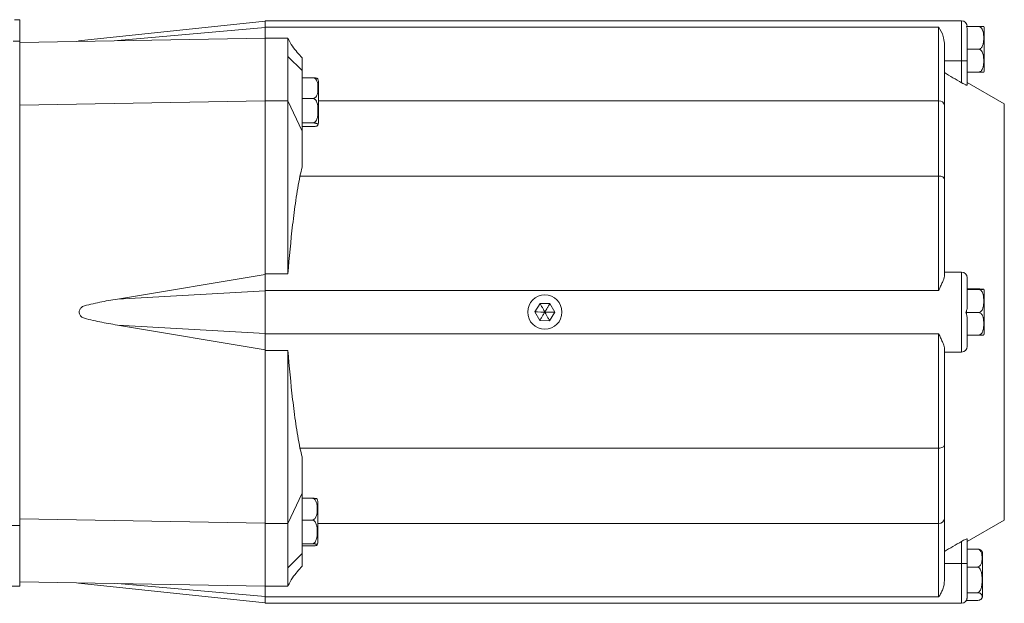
# Model space of a CAD drawing. Header units: millimetres. Extents: x 165 to 832, y 42 to 879.
# Tile 16 of 24: x 356 to 529, y 672 to 774. Entities that reach past the tile are written whole.
import ezdxf

# ---------------------------------------------------------------- set-up
doc = ezdxf.new("R2010")
doc.units = ezdxf.units.MM

msp = doc.modelspace()

# ---------------------------------------------------------------- linework, layer by layer
at = {"color": 7, "linetype": 'Continuous', "lineweight": 15}
for p, q in [((356.13, 774.43), (355.22, 774.43)), ((356.13, 774.43), (356.13, 770.69)), ((399.13, 774.16), (366.42, 770.72)), ((373.24, 770.77), (399.13, 773.06)), ((521.13, 774.23), (399.13, 774.23)), ((399.13, 773.12), (399.13, 774.23)), ((517.13, 773.12), (399.13, 773.12)), ((399.13, 771.23), (399.13, 773.12)), ((517.13, 760.23), (517.13, 773.12)), ((522.03, 773.25), (524.11, 773.25)), ((525.11, 765.62), (525.11, 772.85)), ((356.13, 770.47), (399.13, 771.22)), ((403.13, 771.23), (399.13, 771.23)), ((399.13, 760.23), (399.13, 771.23)), ((403.13, 771.23), (403.13, 768.01)), ((522.13, 772.62), (522.13, 767.23)), ((518.13, 770.33), (518.13, 759.39)), ((356.13, 685.85), (356.13, 768.33)), ((403.13, 768.01), (403.13, 760.23)), ((403.13, 768.01), (405.63, 765.54)), ((405.63, 767.73), (405.63, 765.54)), ((522.13, 769.27), (524.11, 769.27)), ((521.13, 767.23), (518.13, 767.23)), ((521.13, 767.23), (522.13, 767.23)), ((521.13, 763.4), (521.13, 767.23)), ((522.13, 767.23), (522.13, 762.98)), ((405.63, 765.54), (405.63, 754.93)), ((405.63, 764.28), (407.47, 764.28)), ((522.13, 765.25), (524.11, 765.25)), ((522.13, 765.22), (524.11, 765.22)), ((408.47, 756.39), (408.47, 763.62)), ((528.63, 759.68), (522.13, 763.43)), ((399.13, 760.22), (356.13, 759.47)), ((403.13, 760.23), (399.13, 760.23)), ((399.13, 729.95), (399.13, 760.23)), ((403.13, 760.23), (403.13, 729.95)), ((403.13, 760.23), (405.63, 754.93)), ((405.63, 760.63), (407.47, 760.63)), ((517.13, 747.05), (517.13, 760.23)), ((518.13, 759.39), (518.13, 746.51)), ((405.63, 756.35), (407.47, 756.35)), ((405.63, 755.73), (407.47, 755.73)), ((405.63, 754.93), (405.63, 748.59)), ((517.13, 747.05), (405.24, 747.05)), ((517.13, 727.02), (517.13, 747.05)), ((518.13, 746.51), (518.13, 729.51)), ((373.24, 725.51), (399.13, 729.84)), ((403.13, 729.95), (399.13, 729.95)), ((399.13, 727.02), (399.13, 729.95)), ((521.13, 730.23), (518.13, 730.23)), ((521.13, 716.23), (521.13, 730.23)), ((522.13, 729.23), (522.13, 724.52)), ((373.24, 725.51), (399.13, 726.98)), ((517.13, 727.02), (399.13, 727.02)), ((399.13, 719.45), (399.13, 727.02)), ((522.13, 727.28), (524.1, 727.28)), ((522.13, 727.19), (524.1, 727.19)), ((525.1, 719.62), (525.1, 726.85)), ((447.29, 724.75), (446.4, 723.26)), ((447.29, 724.75), (449.02, 724.72)), ((449.02, 724.72), (449.87, 723.21)), ((447.24, 721.75), (446.4, 723.26)), ((448.97, 721.72), (449.87, 723.21)), ((521.92, 723.15), (524.1, 723.15)), ((447.24, 721.75), (448.97, 721.72)), ((522.13, 721.86), (522.13, 717.23)), ((373.24, 720.96), (399.13, 719.49)), ((399.13, 716.63), (373.24, 720.96)), ((517.13, 719.45), (399.13, 719.45)), ((399.13, 716.52), (399.13, 719.45)), ((517.13, 699.42), (517.13, 719.45)), ((522.13, 719.19), (524.1, 719.19)), ((399.13, 716.52), (403.13, 716.52)), ((399.13, 686.23), (399.13, 716.52)), ((403.13, 716.52), (403.13, 686.23)), ((518.13, 716.96), (518.13, 699.96)), ((521.13, 716.23), (518.13, 716.23)), ((517.13, 699.42), (405.24, 699.42)), ((517.13, 686.23), (517.13, 699.42)), ((518.13, 699.96), (518.13, 687.08)), ((405.63, 697.88), (405.63, 691.54)), ((405.63, 691.54), (403.13, 686.23)), ((405.63, 691.54), (405.63, 680.93)), ((405.63, 690.63), (407.34, 690.63)), ((408.34, 682.85), (408.34, 690.08)), ((356.13, 687), (399.13, 686.25)), ((405.63, 686.82), (407.34, 686.82)), ((518.13, 687.08), (518.13, 676.14)), ((522.13, 683.04), (528.63, 686.79)), ((346.39, 685.85), (356.13, 685.85)), ((356.13, 675.23), (356.13, 685.85)), ((403.13, 686.23), (399.13, 686.23)), ((399.13, 675.23), (399.13, 686.23)), ((403.13, 686.23), (403.13, 678.46)), ((517.13, 673.35), (517.13, 686.23)), ((522.13, 683.49), (522.13, 679.23)), ((405.63, 682.65), (407.34, 682.65)), ((405.63, 682.3), (407.34, 682.3)), ((521.13, 679.23), (521.13, 683.07)), ((522.13, 681.73), (523.83, 681.73)), ((403.13, 678.46), (405.63, 680.93)), ((405.63, 680.93), (405.63, 678.73)), ((524.83, 673.62), (524.83, 680.85)), ((403.13, 678.46), (403.13, 675.23)), ((521.13, 679.23), (518.13, 679.23)), ((521.13, 679.23), (522.13, 679.23)), ((522.13, 679.23), (522.13, 674.31)), ((522.13, 678.58), (523.83, 678.58)), ((356.13, 675.23), (345.95, 675.23)), ((399.13, 675.25), (356.13, 676)), ((366.42, 675.75), (399.13, 672.31)), ((373.24, 675.7), (399.13, 673.41)), ((403.13, 675.23), (399.13, 675.23)), ((399.13, 673.35), (399.13, 675.23)), ((517.13, 673.35), (399.13, 673.35)), ((399.13, 672.23), (399.13, 673.35)), ((522.13, 673.28), (522.06, 673.05)), ((522.12, 674.08), (523.83, 674.08)), ((522.13, 673.87), (522.13, 673.28)), ((399.13, 672.23), (521.13, 672.23)), ((522, 672.74), (523.83, 672.74))]:
    msp.add_line(p, q, dxfattribs=at)
at = {"color": 8, "linetype": 'Continuous', "lineweight": 15}
for p, q in [((521.13, 767.23), (521.13, 774.23)), ((517.13, 760.23), (408.47, 760.23)), ((528.63, 723.23), (528.63, 759.68)), ((528.63, 686.79), (528.63, 723.23)), ((517.13, 686.23), (408.34, 686.23)), ((521.13, 672.23), (521.13, 679.23))]:
    msp.add_line(p, q, dxfattribs=at)
at = {"color": 7, "linetype": 'Continuous', "lineweight": 15, "flags": 128}
for points in [[(517.13, 747.05), (517.33, 747.04), (517.52, 747.01), (517.69, 746.96), (517.84, 746.89), (517.96, 746.81), (518.06, 746.71), (518.11, 746.61), (518.13, 746.51)], [(518.13, 699.96), (518.11, 699.86), (518.06, 699.76), (517.96, 699.66), (517.84, 699.58), (517.69, 699.51), (517.52, 699.46), (517.33, 699.43), (517.13, 699.42)]]:
    msp.add_lwpolyline(points, dxfattribs=at)
at = {"color": 7, "linetype": 'Continuous', "lineweight": 15}
for centre, radius, start, end in [((521.13, 773.23), 1, 0, 90), ((524.11, 772.85), 1, 0, 22.4413), ((355.7, 764.11), 6.59, 86.1897, 96.1333), ((524.11, 765.62), 1, 337.5574, 0), ((407.47, 763.62), 1, 0, 25.4504), ((517.21, 759.31), 0.931, 5.3664, 94.5126), ((407.47, 756.39), 1, 334.6324, 0), ((521.13, 729.23), 1, 0, 90), ((448.13, 723.23), 3, 0, 180), ((524.1, 726.85), 1, 0, 22.5083), ((448.13, 723.23), 3, 180, 0), ((524.1, 719.62), 1, 337.4369, 0), ((521.13, 717.23), 1, 270, 360), ((407.34, 690.08), 1, 0, 23.6992), ((517.21, 687.16), 0.931, 265.4884, 354.6326), ((407.34, 682.85), 1, 336.3787, 360), ((523.83, 680.85), 1, 0, 34.508), ((521.13, 673.23), 1, 270, 0), ((523.83, 673.62), 1, 325.49, 0)]:
    msp.add_arc(centre, radius, start, end, dxfattribs=at)
for points, knots in [([(517.13, 773.12), (517.14, 773.12), (517.43, 772.69), (517.95, 771.87), (518.08, 770.74), (518.13, 770.33)], [0, 0, 0, 0, 0.00427, 0.641556, 1, 1, 1, 1]), ([(524.11, 773.25), (524.16, 773.24), (524.28, 773.23), (524.47, 773.14), (524.68, 772.94), (524.97, 772.39), (525.05, 771.51), (525.03, 770.6), (524.88, 769.94), (524.69, 769.58), (524.48, 769.38), (524.3, 769.28), (524.17, 769.27), (524.11, 769.27)], [0, 0, 0, 0, 0.032769, 0.065433, 0.117649, 0.205179, 0.449553, 0.679381, 0.796589, 0.879895, 0.928252, 0.966549, 1, 1, 1, 1]), ([(525.03, 773.23), (525.02, 773.24), (525.01, 773.24), (524.84, 773.25), (524.65, 773.25), (524.45, 773.25), (524.27, 773.25), (524.15, 773.25), (524.11, 773.25)], [0, 0, 0, 0, 0.411405, 0.621687, 0.778915, 0.870593, 0.944662, 1, 1, 1, 1]), ([(405.63, 767.73), (405.34, 768.05), (404.75, 768.69), (403.85, 769.82), (403.39, 770.7), (403.13, 771.18)], [0, 0, 0, 0, 0.309618, 0.624522, 1, 1, 1, 1]), ([(356.13, 770.69), (356.13, 770.29), (356.13, 769.9), (356.13, 769.12), (356.13, 768.72), (356.13, 768.33)], [0, 0, 0, 0, 0.5, 0.5, 1, 1, 1, 1]), ([(524.11, 769.27), (524.16, 769.26), (524.28, 769.25), (524.47, 769.16), (524.68, 768.96), (524.97, 768.4), (525.05, 767.51), (525.03, 766.59), (524.88, 765.93), (524.69, 765.57), (524.48, 765.37), (524.3, 765.27), (524.17, 765.26), (524.11, 765.25)], [0, 0, 0, 0, 0.032768, 0.065434, 0.117651, 0.205178, 0.449552, 0.67938, 0.79659, 0.879894, 0.928253, 0.966549, 1, 1, 1, 1]), ([(407.47, 764.28), (407.53, 764.27), (407.65, 764.27), (407.84, 764.18), (408.05, 764), (408.34, 763.49), (408.41, 762.69), (408.39, 761.85), (408.24, 761.25), (408.05, 760.92), (407.85, 760.74), (407.66, 760.65), (407.53, 760.63), (407.47, 760.63)], [0, 0, 0, 0, 0.032769, 0.065432, 0.117648, 0.205178, 0.449552, 0.679381, 0.796593, 0.879897, 0.928251, 0.966549, 1, 1, 1, 1]), ([(408.36, 764.04), (408.35, 764.07), (408.34, 764.12), (408.21, 764.19), (408.02, 764.24), (407.81, 764.27), (407.64, 764.28), (407.52, 764.28), (407.47, 764.28)], [0, 0, 0, 0, 0.268465, 0.529815, 0.725226, 0.839167, 0.931227, 1, 1, 1, 1]), ([(524.11, 765.25), (524.14, 765.25), (524.22, 765.25), (524.38, 765.25), (524.59, 765.25), (524.82, 765.25), (525, 765.24), (525.06, 765.24), (525.03, 765.23), (525.03, 765.23)], [0, 0, 0, 0, 0.033786, 0.096028, 0.183664, 0.31926, 0.578096, 0.990087, 1, 1, 1, 1]), ([(524.95, 765.23), (524.91, 765.23), (524.84, 765.22), (524.7, 765.22), (524.6, 765.22), (524.6, 765.22)], [0, 0, 0, 0, 0.570685, 0.997384, 1, 1, 1, 1]), ([(522.13, 762.98), (522.13, 762.97), (522.11, 762.95), (521.98, 762.98), (521.78, 763.06), (521.52, 763.19), (521.29, 763.31), (521.16, 763.39), (521.13, 763.4)], [0, 0, 0, 0, 0.177223, 0.354491, 0.532376, 0.724846, 0.9428, 1, 1, 1, 1]), ([(407.47, 760.63), (407.53, 760.62), (407.65, 760.61), (407.84, 760.51), (408.05, 760.3), (408.34, 759.71), (408.41, 758.76), (408.39, 757.78), (408.24, 757.08), (408.05, 756.69), (407.85, 756.48), (407.66, 756.37), (407.53, 756.36), (407.47, 756.35)], [0, 0, 0, 0, 0.032769, 0.065434, 0.11765, 0.205177, 0.449554, 0.679381, 0.796591, 0.879895, 0.928251, 0.96655, 1, 1, 1, 1]), ([(407.47, 756.35), (407.58, 756.35), (407.7, 756.35), (407.88, 756.33), (407.96, 756.32), (408.08, 756.29), (408.13, 756.28), (408.21, 756.25), (408.25, 756.24), (408.32, 756.19), (408.35, 756.16), (408.39, 756.1), (408.4, 756.07), (408.4, 756.01), (408.39, 755.98), (408.35, 755.92), (408.32, 755.89), (408.22, 755.83), (408.14, 755.8), (407.96, 755.76), (407.88, 755.75), (407.69, 755.73), (407.58, 755.73), (407.47, 755.73)], [0, 0, 0, 0, 0.0625, 0.0625, 0.125, 0.125, 0.1875, 0.1875, 0.25, 0.25, 0.375, 0.375, 0.5, 0.5, 0.625, 0.625, 0.75, 0.75, 0.875, 0.875, 0.9375, 0.9375, 1, 1, 1, 1]), ([(405.24, 747.05), (405.09, 746.34), (404.96, 745.63), (404.72, 744.22), (404.61, 743.51), (404.3, 741.37), (404.12, 739.95), (403.63, 735.67), (403.37, 732.81), (403.13, 729.95)], [0, 0, 0, 0, 0.125, 0.125, 0.25, 0.25, 0.5, 0.5, 1, 1, 1, 1]), ([(518.13, 729.51), (518.13, 729.37), (518.09, 729.2), (517.97, 728.84), (517.88, 728.64), (517.69, 728.22), (517.59, 728), (517.37, 727.53), (517.25, 727.28), (517.13, 727.02)], [0, 0, 0, 0, 0.25, 0.25, 0.5, 0.5, 0.75, 0.75, 1, 1, 1, 1]), ([(524.1, 727.28), (524.13, 727.28), (524.22, 727.28), (524.38, 727.27), (524.58, 727.27), (524.82, 727.26), (524.9, 727.26), (524.95, 727.25)], [0, 0, 0, 0, 0.058443, 0.166111, 0.317706, 0.552263, 1, 1, 1, 1]), ([(525.02, 727.24), (525.02, 727.23), (525.05, 727.23), (525, 727.22), (524.84, 727.21), (524.65, 727.2), (524.45, 727.19), (524.27, 727.19), (524.15, 727.19), (524.1, 727.19)], [0, 0, 0, 0, 0.025774, 0.432219, 0.635068, 0.786733, 0.875169, 0.946625, 1, 1, 1, 1]), ([(524.1, 727.19), (524.22, 727.19), (524.33, 727.16), (524.52, 727.04), (524.59, 726.97), (524.78, 726.72), (524.85, 726.53), (524.96, 726.15), (524.98, 725.95), (525.02, 725.56), (525.03, 725.37), (525.03, 724.97), (525.02, 724.78), (524.98, 724.39), (524.95, 724.19), (524.85, 723.81), (524.78, 723.62), (524.59, 723.37), (524.51, 723.3), (524.33, 723.19), (524.22, 723.15), (524.1, 723.15)], [0, 0, 0, 0, 0.0625, 0.0625, 0.125, 0.125, 0.25, 0.25, 0.375, 0.375, 0.5, 0.5, 0.625, 0.625, 0.75, 0.75, 0.875, 0.875, 0.9375, 0.9375, 1, 1, 1, 1]), ([(367.12, 724.2), (367.61, 724.36), (368.12, 724.49), (369.13, 724.73), (369.64, 724.84), (371.18, 725.16), (372.21, 725.34), (373.24, 725.51)], [0, 0, 0, 0, 0.25, 0.25, 0.5, 0.5, 1, 1, 1, 1]), ([(447.29, 724.75), (447.3, 724.73), (447.32, 724.7), (447.43, 724.51), (447.6, 724.2), (447.84, 723.77), (448.03, 723.42), (448.13, 723.23)], [0, 0, 0, 0, 0.157833, 0.307922, 0.472039, 0.706216, 1, 1, 1, 1]), ([(449.02, 724.72), (449.01, 724.7), (448.99, 724.67), (448.88, 724.48), (448.7, 724.18), (448.45, 723.76), (448.25, 723.42), (448.13, 723.23)], [0, 0, 0, 0, 0.157831, 0.307922, 0.472048, 0.706217, 1, 1, 1, 1]), ([(522.13, 724.52), (522.13, 724.29), (522.13, 724.06), (522.07, 723.6), (522.02, 723.37), (521.92, 723.15)], [0, 0, 0, 0, 0.5, 0.5, 1, 1, 1, 1]), ([(367.12, 722.27), (366.97, 722.4), (366.83, 722.53), (366.66, 722.77), (366.62, 722.86), (366.55, 723.04), (366.53, 723.14), (366.53, 723.33), (366.55, 723.43), (366.62, 723.61), (366.66, 723.7), (366.83, 723.94), (366.97, 724.07), (367.12, 724.2)], [0, 0, 0, 0, 0.25, 0.25, 0.375, 0.375, 0.5, 0.5, 0.625, 0.625, 0.75, 0.75, 1, 1, 1, 1]), ([(447.24, 721.75), (447.25, 721.77), (447.27, 721.8), (447.38, 721.99), (447.56, 722.28), (447.82, 722.71), (448.02, 723.05), (448.13, 723.23)], [0, 0, 0, 0, 0.157831, 0.30792, 0.472048, 0.706214, 1, 1, 1, 1]), ([(448.97, 721.72), (448.97, 721.74), (448.95, 721.77), (448.84, 721.96), (448.67, 722.27), (448.43, 722.7), (448.24, 723.05), (448.13, 723.23)], [0, 0, 0, 0, 0.157832, 0.307914, 0.472041, 0.706217, 1, 1, 1, 1]), ([(521.92, 723.15), (522.01, 722.95), (522.07, 722.73), (522.12, 722.29), (522.13, 722.08), (522.13, 721.86)], [0, 0, 0, 0, 0.5, 0.5, 1, 1, 1, 1]), ([(524.1, 723.15), (524.22, 723.15), (524.33, 723.12), (524.52, 723.01), (524.59, 722.93), (524.78, 722.69), (524.85, 722.5), (524.96, 722.13), (524.98, 721.94), (525.02, 721.56), (525.03, 721.36), (525.03, 720.98), (525.02, 720.79), (524.98, 720.4), (524.95, 720.21), (524.85, 719.84), (524.78, 719.65), (524.59, 719.41), (524.51, 719.34), (524.33, 719.23), (524.22, 719.19), (524.1, 719.19)], [0, 0, 0, 0, 0.0625, 0.0625, 0.125, 0.125, 0.25, 0.25, 0.375, 0.375, 0.5, 0.5, 0.625, 0.625, 0.75, 0.75, 0.875, 0.875, 0.9375, 0.9375, 1, 1, 1, 1]), ([(373.24, 720.96), (372.21, 721.13), (371.18, 721.31), (369.64, 721.62), (369.13, 721.73), (368.12, 721.98), (367.61, 722.11), (367.12, 722.27)], [0, 0, 0, 0, 0.5, 0.5, 0.75, 0.75, 1, 1, 1, 1]), ([(518.13, 716.96), (518.13, 717.1), (518.09, 717.27), (517.97, 717.63), (517.88, 717.83), (517.69, 718.25), (517.59, 718.47), (517.37, 718.94), (517.25, 719.19), (517.13, 719.45)], [0, 0, 0, 0, 0.25, 0.25, 0.5, 0.5, 0.75, 0.75, 1, 1, 1, 1]), ([(524.1, 719.19), (524.13, 719.19), (524.22, 719.19), (524.38, 719.2), (524.58, 719.2), (524.82, 719.21), (525, 719.22), (525.01, 719.23), (525.02, 719.23)], [0, 0, 0, 0, 0.035058, 0.099644, 0.19058, 0.331282, 0.599865, 1, 1, 1, 1]), ([(403.13, 716.52), (403.37, 713.66), (403.63, 710.8), (404.12, 706.52), (404.3, 705.1), (404.61, 702.96), (404.72, 702.25), (404.96, 700.84), (405.09, 700.13), (405.24, 699.42)], [0, 0, 0, 0, 0.5, 0.5, 0.75, 0.75, 0.875, 0.875, 1, 1, 1, 1]), ([(407.34, 690.63), (407.45, 690.63), (407.56, 690.6), (407.75, 690.49), (407.82, 690.42), (408.01, 690.18), (408.09, 690.01), (408.19, 689.65), (408.22, 689.46), (408.25, 689.09), (408.26, 688.91), (408.26, 688.54), (408.25, 688.35), (408.22, 687.99), (408.19, 687.8), (408.08, 687.44), (408.01, 687.26), (407.82, 687.03), (407.75, 686.96), (407.56, 686.85), (407.45, 686.82), (407.34, 686.82)], [0, 0, 0, 0, 0.0625, 0.0625, 0.125, 0.125, 0.25, 0.25, 0.375, 0.375, 0.5, 0.5, 0.625, 0.625, 0.75, 0.75, 0.875, 0.875, 0.9375, 0.9375, 1, 1, 1, 1]), ([(408.24, 690.48), (408.23, 690.5), (408.22, 690.53), (408.07, 690.58), (407.88, 690.61), (407.68, 690.62), (407.5, 690.63), (407.39, 690.63), (407.34, 690.63)], [0, 0, 0, 0, 0.341509, 0.576765, 0.752662, 0.855226, 0.938097, 1, 1, 1, 1]), ([(407.34, 686.82), (407.45, 686.82), (407.56, 686.78), (407.75, 686.67), (407.82, 686.59), (408.01, 686.33), (408.09, 686.14), (408.19, 685.74), (408.22, 685.54), (408.25, 685.14), (408.26, 684.94), (408.26, 684.53), (408.25, 684.33), (408.22, 683.93), (408.19, 683.73), (408.08, 683.33), (408.01, 683.14), (407.82, 682.88), (407.75, 682.81), (407.56, 682.69), (407.45, 682.65), (407.34, 682.65)], [0, 0, 0, 0, 0.0625, 0.0625, 0.125, 0.125, 0.25, 0.25, 0.375, 0.375, 0.5, 0.5, 0.625, 0.625, 0.75, 0.75, 0.875, 0.875, 0.9375, 0.9375, 1, 1, 1, 1]), ([(521.13, 683.07), (521.25, 683.14), (521.37, 683.2), (521.61, 683.33), (521.72, 683.38), (521.91, 683.46), (521.99, 683.49), (522.1, 683.51), (522.13, 683.51), (522.13, 683.49)], [0, 0, 0, 0, 0.25, 0.25, 0.5, 0.5, 0.75, 0.75, 1, 1, 1, 1]), ([(407.34, 682.65), (407.45, 682.65), (407.56, 682.65), (407.75, 682.64), (407.82, 682.64), (407.95, 682.62), (408, 682.61), (408.08, 682.6), (408.11, 682.59), (408.19, 682.56), (408.22, 682.55), (408.25, 682.51), (408.26, 682.49), (408.26, 682.46), (408.25, 682.44), (408.22, 682.41), (408.19, 682.39), (408.08, 682.36), (408.01, 682.34), (407.82, 682.32), (407.75, 682.31), (407.56, 682.3), (407.45, 682.3), (407.34, 682.3)], [0, 0, 0, 0, 0.0625, 0.0625, 0.125, 0.125, 0.1875, 0.1875, 0.25, 0.25, 0.375, 0.375, 0.5, 0.5, 0.625, 0.625, 0.75, 0.75, 0.875, 0.875, 0.9375, 0.9375, 1, 1, 1, 1]), ([(523.83, 681.73), (523.94, 681.73), (524.05, 681.71), (524.24, 681.62), (524.32, 681.56), (524.5, 681.36), (524.58, 681.22), (524.68, 680.92), (524.71, 680.77), (524.74, 680.46), (524.75, 680.31), (524.75, 680), (524.74, 679.85), (524.71, 679.54), (524.68, 679.39), (524.58, 679.09), (524.5, 678.95), (524.31, 678.75), (524.24, 678.7), (524.05, 678.61), (523.94, 678.58), (523.83, 678.58)], [0, 0, 0, 0, 0.0625, 0.0625, 0.125, 0.125, 0.25, 0.25, 0.375, 0.375, 0.5, 0.5, 0.625, 0.625, 0.75, 0.75, 0.875, 0.875, 0.9375, 0.9375, 1, 1, 1, 1]), ([(524.65, 681.42), (524.61, 681.46), (524.55, 681.54), (524.37, 681.64), (524.17, 681.7), (523.99, 681.73), (523.88, 681.73), (523.83, 681.73)], [0, 0, 0, 0, 0.312789, 0.598393, 0.764929, 0.899488, 1, 1, 1, 1]), ([(403.13, 675.29), (403.39, 675.77), (403.85, 676.65), (404.75, 677.78), (405.34, 678.42), (405.63, 678.73)], [0, 0, 0, 0, 0.375481, 0.690379, 1, 1, 1, 1]), ([(523.83, 678.58), (523.94, 678.58), (524.05, 678.54), (524.24, 678.41), (524.32, 678.33), (524.5, 678.05), (524.58, 677.84), (524.68, 677.42), (524.71, 677.2), (524.74, 676.77), (524.75, 676.55), (524.75, 676.11), (524.74, 675.89), (524.71, 675.46), (524.68, 675.24), (524.58, 674.81), (524.5, 674.6), (524.31, 674.33), (524.24, 674.25), (524.05, 674.12), (523.94, 674.08), (523.83, 674.08)], [0, 0, 0, 0, 0.0625, 0.0625, 0.125, 0.125, 0.25, 0.25, 0.375, 0.375, 0.5, 0.5, 0.625, 0.625, 0.75, 0.75, 0.875, 0.875, 0.9375, 0.9375, 1, 1, 1, 1]), ([(518.13, 676.14), (518.13, 675.84), (518.09, 675.56), (517.97, 675.03), (517.88, 674.77), (517.69, 674.31), (517.59, 674.1), (517.37, 673.7), (517.25, 673.51), (517.13, 673.35)], [0, 0, 0, 0, 0.25, 0.25, 0.5, 0.5, 0.75, 0.75, 1, 1, 1, 1]), ([(523.83, 674.08), (523.94, 674.08), (524.05, 674.07), (524.24, 674.03), (524.31, 674.01), (524.44, 673.95), (524.49, 673.92), (524.57, 673.86), (524.6, 673.83), (524.68, 673.73), (524.71, 673.67), (524.74, 673.54), (524.75, 673.47), (524.75, 673.34), (524.74, 673.28), (524.71, 673.15), (524.68, 673.08), (524.58, 672.95), (524.5, 672.89), (524.31, 672.81), (524.24, 672.78), (524.05, 672.75), (523.94, 672.74), (523.83, 672.74)], [0, 0, 0, 0, 0.0625, 0.0625, 0.125, 0.125, 0.1875, 0.1875, 0.25, 0.25, 0.375, 0.375, 0.5, 0.5, 0.625, 0.625, 0.75, 0.75, 0.875, 0.875, 0.9375, 0.9375, 1, 1, 1, 1])]:
    msp.add_open_spline(points, degree=3, knots=knots, dxfattribs=at)
for points in [[(522.03, 773.25), (522.11, 773.05), (522.13, 772.83), (522.13, 772.62)], [(518.13, 765.16), (519.13, 764.57), (520.13, 763.99), (521.13, 763.4)], [(405.63, 748.59), (405.48, 748.09), (405.36, 747.57), (405.24, 747.05)], [(446.4, 723.26), (446.46, 723.26), (447.04, 723.25), (448.13, 723.23)], [(449.87, 723.21), (449.81, 723.21), (449.23, 723.22), (448.13, 723.23)], [(405.24, 699.42), (405.36, 698.9), (405.48, 698.38), (405.63, 697.88)], [(521.13, 683.07), (520.13, 682.48), (519.13, 681.89), (518.13, 681.31)], [(522.13, 674.31), (522.13, 674.23), (522.13, 674.16), (522.12, 674.08)], [(522.12, 674.08), (522.13, 674.01), (522.13, 673.94), (522.13, 673.87)]]:
    msp.add_open_spline(points, degree=3, dxfattribs=at)

doc.saveas('drawing.dxf')
